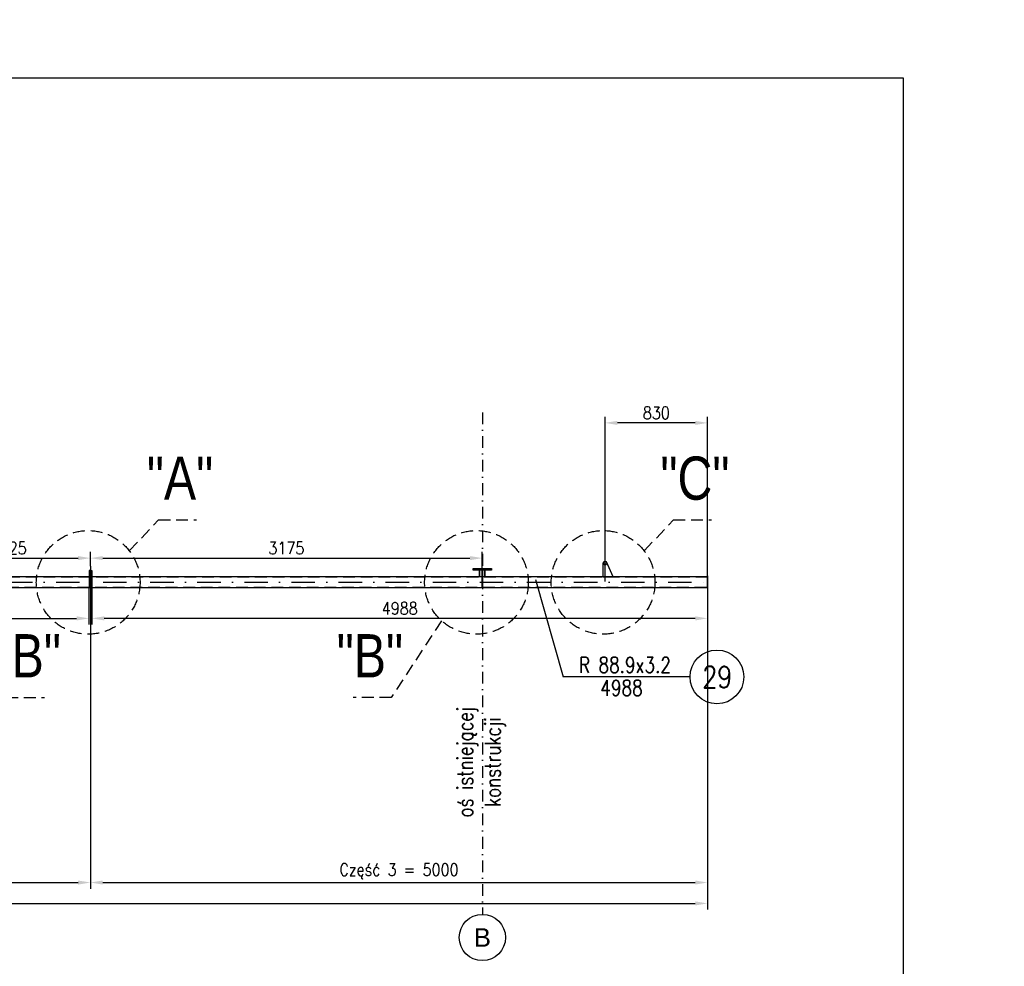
# Model space of a CAD drawing. Header units: millimetres. Extents: x -34919 to 306996, y -293018 to -145733.
# Tile 123 of 256: x 74976 to 76572, y -203307 to -201773. Entities that reach past the tile are written whole.
import ezdxf
from ezdxf.enums import TextEntityAlignment as Align

# ---------------------------------------------------------------- set-up
doc = ezdxf.new("R2010")
doc.units = ezdxf.units.MM
doc.header["$LTSCALE"] = 3
doc.linetypes.add('DASHDOT', pattern=[25.4, 12.7, -6.35, 0, -6.35])
doc.linetypes.add('HIDDEN', pattern=[9.525, 6.35, -3.175])
for name, color, linetype in [('0_18', 4, 'Continuous'), ('K-wypełnienia', 8, 'Continuous'), ('poziome 1', 7, 'Continuous'), ('PROFILE', 2, 'Continuous'), ('Prz', 5, 'Continuous'), ('slupki', 7, 'Continuous'), ('stezenia', 4, 'Continuous')]:
    doc.layers.add(name, color=color, linetype=linetype)
doc.layers.add('OPISY', color=2, linetype='Continuous', lineweight=13)
doc.styles.add('ARIAL', font='arial.ttf', dxfattribs={"width": 0.7, "height": 300})
doc.styles.add('NOVE3', font='romans.shx', dxfattribs={"width": 0.7})
doc.styles.add('R20', font='romans.shx', dxfattribs={"width": 0.85})
doc.styles.add('R50', font='romans.shx', dxfattribs={"width": 0.85, "height": 50})
doc.styles.add('ROMANS', font='romans.shx')
doc.styles.get("Standard").update_dxf_attribs({"font": 'arial.ttf', "height": 25})
doc.dimstyles.new('Skala 1_10_50', dxfattribs={"dimscale": 10, "dimtxt": 2, "dimasz": 2, "dimexe": 1, "dimexo": 0, "dimtad": 1, "dimdec": 0, "dimlfac": 5, "dimdsep": 46, "dimtxsty": 'R20', "dimcen": 0, "dimclrd": 4, "dimclre": 4, "dimclrt": 3, "dimadec": 0, "dimazin": 0, "dimtfac": 1, "dimtdec": 0, "dimtix": 1, "dimtmove": 0, "dimatfit": 2, "dimfxl": 1, "dimtolj": 1, "dimtzin": 0, "dimarcsym": 0})

# ---------------------------------------------------------------- blocks, each defined once
blk = doc.blocks.new('*D207')
at = {"layer": 'Defpoints', "color": 0, "transparency": 16777216}
for p in [(73440.8, -202658.7), (75090.8, -202658.7, 0), (75090.8, -203171.4)]:
    blk.add_point(p, dxfattribs=at)
at = {"layer": 'stezenia', "color": 4, "lineweight": -2, "transparency": 16777216}
for p, q in [((73440.8, -202658.7), (73440.8, -203181.4)), ((75090.8, -202658.7), (75090.8, -203181.4)), ((73460.8, -203171.4), (75070.8, -203171.4))]:
    blk.add_line(p, q, dxfattribs=at)
at = {"layer": 'stezenia', "color": 4, "transparency": 16777216}
for points in [[(73460.8, -203168.1), (73460.8, -203174.7), (73440.8, -203171.4)], [(75070.8, -203168.1), (75070.8, -203174.7), (75090.8, -203171.4)]]:
    blk.add_solid(points, dxfattribs=at)
at = {"layer": 'stezenia', "color": 3, "transparency": 16777216, "insert": (74265.8, -203152.8), "char_height": 20, "attachment_point": 5, "style": 'R20'}
blk.add_mtext('\\A1;Część 2 = 8250', dxfattribs=at)
blk = doc.blocks.new('*D216')
at = {"layer": 'Defpoints', "color": 0, "transparency": 16777216}
for p in [(75090.8, -202658.7, 0), (76090.8, -202674.7, 0), (76090.8, -203171.4)]:
    blk.add_point(p, dxfattribs=at)
at = {"layer": 'stezenia', "color": 4, "lineweight": -2, "transparency": 16777216}
for p, q in [((75090.8, -202658.7), (75090.8, -203181.4)), ((76090.8, -202674.7), (76090.8, -203181.4)), ((75110.8, -203171.4), (76070.8, -203171.4))]:
    blk.add_line(p, q, dxfattribs=at)
at = {"layer": 'stezenia', "color": 4, "transparency": 16777216}
for points in [[(75110.8, -203168.1), (75110.8, -203174.7), (75090.8, -203171.4)], [(76070.8, -203168.1), (76070.8, -203174.7), (76090.8, -203171.4)]]:
    blk.add_solid(points, dxfattribs=at)
at = {"layer": 'stezenia', "color": 3, "transparency": 16777216, "insert": (75590.8, -203152.8), "char_height": 20, "attachment_point": 5, "style": 'R20'}
blk.add_mtext('\\A1;Część 3 = 5000', dxfattribs=at)
blk = doc.blocks.new('*D220')
at = {"layer": 'Defpoints', "color": 0, "transparency": 16777216}
for p in [(74825.8, -202654.5, 0), (75090.8, -202645.8), (75090.8, -202658.7)]:
    blk.add_point(p, dxfattribs=at)
at = {"layer": 'stezenia', "color": 4, "lineweight": -2, "transparency": 16777216}
for p, q in [((74825.8, -202654.5), (74825.8, -202635.8)), ((75090.8, -202658.7), (75090.8, -202635.8)), ((74845.8, -202645.8), (75070.8, -202645.8))]:
    blk.add_line(p, q, dxfattribs=at)
at = {"layer": 'stezenia', "color": 4, "transparency": 16777216}
for points in [[(74845.8, -202642.5), (74845.8, -202649.1), (74825.8, -202645.8)], [(75070.8, -202642.5), (75070.8, -202649.1), (75090.8, -202645.8)]]:
    blk.add_solid(points, dxfattribs=at)
at = {"layer": 'stezenia', "color": 3, "transparency": 16777216, "insert": (74958.3, -202629.6), "char_height": 20, "attachment_point": 5, "style": 'R20'}
blk.add_mtext('\\A1;1325', dxfattribs=at)
blk = doc.blocks.new('*D221')
at = {"layer": 'Defpoints', "color": 0, "transparency": 16777216}
for p in [(75725.8, -202645.8), (75090.8, -202658.7), (75725.8, -202692.8)]:
    blk.add_point(p, dxfattribs=at)
at = {"layer": 'stezenia', "color": 4, "lineweight": -2, "transparency": 16777216}
for p, q in [((75090.8, -202658.7), (75090.8, -202635.8)), ((75725.8, -202692.8), (75725.8, -202635.8)), ((75110.8, -202645.8), (75705.8, -202645.8))]:
    blk.add_line(p, q, dxfattribs=at)
at = {"layer": 'stezenia', "color": 4, "transparency": 16777216}
for points in [[(75110.8, -202642.5), (75110.8, -202649.1), (75090.8, -202645.8)], [(75705.8, -202642.5), (75705.8, -202649.1), (75725.8, -202645.8)]]:
    blk.add_solid(points, dxfattribs=at)
at = {"layer": 'stezenia', "color": 3, "transparency": 16777216, "insert": (75408.3, -202629.6), "char_height": 20, "attachment_point": 5, "style": 'R20'}
blk.add_mtext('\\A1;3175', dxfattribs=at)
blk = doc.blocks.new('*D223')
at = {"layer": 'Defpoints', "color": 0, "transparency": 16777216}
for p in [(73443.2, -202694.7, 0), (75088.4, -202694.7, 0), (75088.4, -202743.4)]:
    blk.add_point(p, dxfattribs=at)
at = {"layer": 'stezenia', "color": 4, "lineweight": -2, "transparency": 16777216}
for p, q in [((73443.2, -202694.7), (73443.2, -202753.4)), ((75088.4, -202694.7), (75088.4, -202753.4)), ((73463.2, -202743.4), (75068.4, -202743.4))]:
    blk.add_line(p, q, dxfattribs=at)
at = {"layer": 'stezenia', "color": 4, "transparency": 16777216}
for points in [[(73463.2, -202740.1), (73463.2, -202746.8), (73443.2, -202743.4)], [(75068.4, -202740.1), (75068.4, -202746.8), (75088.4, -202743.4)]]:
    blk.add_solid(points, dxfattribs=at)
at = {"layer": 'stezenia', "color": 3, "transparency": 16777216, "insert": (74265.8, -202727.2), "char_height": 20, "attachment_point": 5, "style": 'R20'}
blk.add_mtext('\\A1;8226', dxfattribs=at)
blk = doc.blocks.new('*D224')
at = {"layer": 'Defpoints', "color": 0, "transparency": 16777216}
for p in [(75093.2, -202694.7, 0), (76090.8, -202694.7), (75093.2, -202743.4)]:
    blk.add_point(p, dxfattribs=at)
at = {"layer": 'stezenia', "color": 4, "lineweight": -2, "transparency": 16777216}
for p, q in [((75093.2, -202694.7), (75093.2, -202753.4)), ((76090.8, -202694.7), (76090.8, -202753.4)), ((76070.8, -202743.4), (75113.2, -202743.4))]:
    blk.add_line(p, q, dxfattribs=at)
at = {"layer": 'stezenia', "color": 4, "transparency": 16777216}
for points in [[(75113.2, -202740.1), (75113.2, -202746.8), (75093.2, -202743.4)], [(76070.8, -202740.1), (76070.8, -202746.8), (76090.8, -202743.4)]]:
    blk.add_solid(points, dxfattribs=at)
at = {"layer": 'stezenia', "color": 3, "transparency": 16777216, "insert": (75592, -202727.2), "char_height": 20, "attachment_point": 5, "style": 'R20'}
blk.add_mtext('\\A1;4988', dxfattribs=at)
blk = doc.blocks.new('*D208')
at = {"layer": 'Defpoints', "color": 0, "transparency": 16777216}
for p in [(75924.8, -202426.7), (75924.8, -202683.9, 0), (76090.8, -202674.7)]:
    blk.add_point(p, dxfattribs=at)
at = {"layer": 'stezenia', "color": 4, "lineweight": -2, "transparency": 16777216}
for p, q in [((75924.8, -202683.9), (75924.8, -202416.7)), ((76090.8, -202674.7), (76090.8, -202416.7)), ((76070.8, -202426.7), (75944.8, -202426.7))]:
    blk.add_line(p, q, dxfattribs=at)
at = {"layer": 'stezenia', "color": 4, "transparency": 16777216}
for points in [[(75944.8, -202423.4), (75944.8, -202430.1), (75924.8, -202426.7)], [(76070.8, -202423.4), (76070.8, -202430.1), (76090.8, -202426.7)]]:
    blk.add_solid(points, dxfattribs=at)
at = {"layer": 'stezenia', "color": 3, "transparency": 16777216, "insert": (76007.8, -202410.5), "char_height": 20, "attachment_point": 5, "style": 'R20'}
blk.add_mtext('\\A1;830', dxfattribs=at)
blk = doc.blocks.new('*D205')
at = {"layer": 'Defpoints', "color": 0, "transparency": 16777216}
for p in [(72440.8, -203078.5), (76090.8, -203078.5), (76090.8, -203205.2)]:
    blk.add_point(p, dxfattribs=at)
at = {"layer": 'stezenia', "color": 4, "lineweight": -2, "transparency": 16777216}
for p, q in [((72440.8, -203078.5), (72440.8, -203215.2)), ((76090.8, -203078.5), (76090.8, -203215.2)), ((72460.8, -203205.2), (76070.8, -203205.2))]:
    blk.add_line(p, q, dxfattribs=at)
at = {"layer": 'stezenia', "color": 4, "transparency": 16777216}
for points in [[(72460.8, -203201.9), (72460.8, -203208.6), (72440.8, -203205.2)], [(76070.8, -203201.9), (76070.8, -203208.6), (76090.8, -203205.2)]]:
    blk.add_solid(points, dxfattribs=at)
at = {"layer": 'stezenia', "color": 3, "transparency": 16777216, "insert": (74265.8, -203189), "char_height": 20, "attachment_point": 5, "style": 'R20'}
blk.add_mtext('\\A1;18250', dxfattribs=at)

msp = doc.modelspace()

# ---------------------------------------------------------------- linework, layer by layer
at = {"color": 4}
msp.add_line((76062.435, -202838.251), (75857.065, -202838.251), dxfattribs=at)
at = {"color": 6, "elevation": 0}
msp.add_lwpolyline([(75938.039, -202675.856), (75926.839, -202651.856), (75926.839, -202651.856), (75922.839, -202651.856), (75920.839, -202653.856), (75920.839, -202675.856), (75938.039, -202675.856)], dxfattribs=at)
at = {"color": 6}
for points in [[(75088.439, -202693.636), (75090.839, -202693.636), (75090.839, -202665.991), (75088.439, -202665.991)], [(75093.239, -202693.636), (75090.839, -202693.636), (75090.839, -202665.991), (75093.239, -202665.991)]]:
    msp.add_lwpolyline(points, close=True, dxfattribs=at)
at = {"color": 6, "elevation": 0}
msp.add_lwpolyline([(75740.839, -202665.056), (75710.839, -202665.056), (75710.839, -202662.656), (75740.839, -202662.656)], close=True, dxfattribs=at)
at = {"color": 6}
msp.add_circle((75924.839, -202655.856), 1.3, dxfattribs=at)
msp.add_circle((75725.839, -203260.426), 37.5)
at = {"layer": '0_18'}
msp.add_line((75812.019, -202680.645), (75857.065, -202838.251), dxfattribs=at)
at = {"layer": 'K-wypełnienia', "color": 1, "linetype": 'Continuous'}
msp.add_circle((76106.001, -202838.251), 43.566, dxfattribs=at)
at = {"layer": 'poziome 1', "color": 3, "linetype": 'HIDDEN'}
for p, q in [((75153.761, -202634.024, 0), (75201.203, -202583.721)), ((75201.203, -202583.721), (75262.861, -202583.721)), ((75988.216, -202634.024, 0), (76035.659, -202583.721)), ((76035.659, -202583.721), (76097.316, -202583.721)), ((75659.666, -202747.162, 0), (75578.321, -202871.534)), ((74954.407, -202871.534, 0), (75016.065, -202871.534, 0)), ((75578.321, -202871.534), (75516.663, -202871.534))]:
    msp.add_line(p, q, dxfattribs=at)
for centre in [(75087.075, -202685.131, 0), (75716.334, -202685.131, 0), (75921.53, -202685.131, 0)]:
    msp.add_circle(centre, 84.018, dxfattribs=at)
at = {"layer": 'PROFILE', "color": 2, "linetype": 'Continuous'}
for p, q in [((75721.009, -202675.856, 0), (75721.009, -202665.056, 0)), ((75730.669, -202675.856, 0), (75730.669, -202665.056, 0))]:
    msp.add_line(p, q, dxfattribs=at)
at = {"layer": 'Prz'}
msp.add_lwpolyline([(76407.931, -204767.769), (72307.931, -204767.769), (72307.931, -201867.769), (76407.931, -201867.769)], close=True, dxfattribs=at)
at = {"layer": 'slupki', "color": 4, "linetype": 'DASHDOT', "ltscale": 0.5}
for p, q in [((75725.839, -202409.91), (75725.839, -203222.926)), ((75725.839, -202662.656, 0), (75725.839, -202693.636))]:
    msp.add_line(p, q, dxfattribs=at)
at = {"layer": 'slupki', "linetype": 'HIDDEN'}
for p, q in [((75721.809, -202675.856, 0), (75721.809, -202665.056, 0)), ((75729.869, -202675.856, 0), (75729.869, -202665.056, 0))]:
    msp.add_line(p, q, dxfattribs=at)
at = {"layer": 'slupki', "color": 4, "linetype": 'DASHDOT'}
msp.add_line((72440.839, -202684.746), (76090.839, -202684.746), dxfattribs=at)
at = {"layer": 'slupki', "color": 4, "linetype": 'DASHDOT', "flags": 128}
for points in [[(75927.439, -202655.856), (75922.239, -202655.856)], [(75924.839, -202658.456), (75924.839, -202653.256)]]:
    msp.add_lwpolyline(points, dxfattribs=at)
at = {"layer": 'slupki', "linetype": 'HIDDEN'}
for points in [[(76090.839, -202676.576), (72440.839, -202676.576)], [(72440.839, -202692.916), (76090.839, -202692.916)]]:
    msp.add_lwpolyline(points, dxfattribs=at)
at = {"layer": 'stezenia', "color": 3}
msp.add_line((76090.839, -202694.746, 0), (76090.839, -202674.746, 0), dxfattribs=at)
msp.add_lwpolyline([(72440.839, -202675.856), (72440.839, -202693.636), (76090.839, -202693.636), (76090.839, -202675.856)], close=True, dxfattribs=at)

# ---------------------------------------------------------------- texts
at = {"color": 20, "insert": (33837.901, -182331.101), "char_height": 300, "width": 16331.01415, "attachment_point": 1, "style": 'NOVE3'}
msp.add_mtext('{\\C1;Wytyczne montażowe\\P\\H0.83333x;\\C3;Podczas montażu należy bezwzględnie przestrzegać dopuszczalnych tolerancji z uwagi na ścisłe dopasowanie elementów amortyzujących ugięcia dźwigarów przekrycia auli.\\P\\H1.2x;\\C1;\\PZabezpieczenia antykorozyjne.\\C256;\\P\\H0.83333x;\\C3;Wszystkie elementy stalowe konstrukcji należy poddać ocynkowaniu ogniowemu.\\PKonstrukcje przeznaczone do cynkowania ogniowego powinny odpowiadać następującym warunkom:\\P\\pl900;^I1. Spoiny powinny być wykonane metodą półautomatyczną w osłonie gazów ochronnych. Nie zaleca się spawania elektrodą otuloną, ze względu na złą jakość powłoki cynkowej na spoinach.\\P^I2. Powierzchnia konstrukcji powinna być wolna od: zawalcowań, zgorzelin, odprysków po spawaniu, ostrych krawędzi, zanieczyszczeń farbami, olejami, emulsjami oraz innymi materiałami stosowanymi przy trasowaniu, znakowaniu, spawaniu, wierceniu itp. W przypadku spawania elektrodą należy dokładnie usunąć otulinę spawalniczą w celu zminimalizowania wad powłoki. Po ocynkowaniu uwydatnią się wady jakości powierzchni stali np. zawalcowania, rysy traserskie, zeszlifowania, pory, odpryski spawalnicze, wadliwe spoiny.\\P^I3. Elementy konstrukcyjne powinny posiadać odpowiednie otwory technologiczne do odpowietrzenia, swobodnego przepływu cynku zewnątrz i wewnątrz elementu oraz do podwieszenia (mogą być przyspawane uchwyty z blachy z otworami).\\P^I4. W przypadku powierzchni spawanych na zakładkę, spoina powinna być szczelna ze wszystkich stron (spawana na około), a nakładki szczelnie przylegać do konstrukcji. Przekroje skrzynkowe oraz powierzchnie nakładające się mogą powodować uszkodzenie konstrukcji - pękanie spoin.\\P^I5. Każdy element konstrukcyjny powinien składać się z jednego gatunku stali.\\P^I6. Konstrukcje nie powinny posiadać małych szczelin lub wnęk. Spoiny powinny być szczelne i zamknięte wokół elementu, ponieważ w przeciwnym przypadku mogą po cynkowaniu wylewać się z nich resztki topnika i kwasu pogarszając jakość powłoki (tzw. "krwawe wycieki").\\P^I7. Naddatek wymiarowy dla otworów pod śruby powinien wynosić 1 - 2 mm.\\PTermiczne oddziaływanie kąpieli cynkowej uwalnia w elementach naprężenia wewnętrzne, co może powodować odkształcenia. Szczególnie uwidacznia się to w elementach spawanych. Dotyczy to także dwuteowników spawanych, których odkształcenia po cynkowaniu mogą przekroczyć dopuszczalne normy, oraz nie usztywnionych arkuszy blach i otwartych kształtowników giętych.\\P\\C256;\\P\\pl0;\\H1.2x;\\C1;Malowanie konstrukcji.\\P\\H0.83333x;\\C3;Wszystkie elementy stalowe konstrukcji należy pomalować proszkowo na kolor RAL 9011}', dxfattribs=at)
at = {"insert": (75725.839, -203260.426), "char_height": 30, "attachment_point": 5}
msp.add_mtext('\\A1;B', dxfattribs=at)
at = {"layer": 'K-wypełnienia', "color": 1, "linetype": 'Continuous', "style": 'ARIAL', "width": 0.8}
for s, p in [('Element składa się z 3 części', (74420.012, -202163.08)), ('"A"', (75235.919, -202516.177)), ('"C"', (76070.374, -202516.177)), ('"B"', (74989.123, -202803.99, 0)), ('"B"', (75543.605, -202803.99))]:
    msp.add_text(s, height=70, dxfattribs=at).set_placement(p, align=Align.MIDDLE)
at = {"layer": 'OPISY', "style": 'R50', "width": 0.8}
for s, p in [('R 88.9x3.2', (75956.961, -202818.902)), ('4988', (75951.379, -202856.163))]:
    msp.add_text(s, height=25, dxfattribs=at).set_placement(p, align=Align.MIDDLE)
at = {"layer": 'OPISY', "color": 2, "style": 'ROMANS', "width": 0.8}
msp.add_text('29', height=35, dxfattribs=at).set_placement((76106.512, -202838.26), align=Align.MIDDLE)
at = {"layer": 'OPISY', "style": 'R50', "width": 0.8}
for s, p in [('oś istniejącej', (75701.44, -202976.407)), ('konstrukcji', (75746.124, -202976.407))]:
    msp.add_text(s, height=25, rotation=90, dxfattribs=at).set_placement(p, align=Align.MIDDLE)

# ---------------------------------------------------------------- dimensions: what is measured, and where the dimension line sits
at = {"layer": 'stezenia', "color": 3}
for base, p1, p2, picture, middle in [((75924.839, -202426.744), (76090.839, -202674.746), (75924.839, -202683.946, 0), '*D208', (76007.839, -202410.494)), ((75088.439, -202743.439), (73443.239, -202694.746, 0), (75088.439, -202694.746, 0), '*D223', (74265.839, -202727.189)), ((75093.239, -202743.439), (76090.839, -202694.746), (75093.239, -202694.746, 0), '*D224', (75592.039, -202727.189))]:
    dim = msp.add_linear_dim(base=base, p1=p1, p2=p2, dimstyle='Skala 1_10_50', dxfattribs=at)
    dim.commit()
    dim.dimension.update_dxf_attribs({"geometry": picture, "text_midpoint": middle})
for base, p1, p2, picture, middle in [((75090.839, -202645.817), (74825.839, -202654.526, 0), (75090.839, -202658.669), '*D220', (74958.339, -202629.567)), ((75725.839, -202645.817), (75090.839, -202658.669), (75725.839, -202692.833), '*D221', (75408.339, -202629.567)), ((76090.839, -203205.248), (72440.839, -203078.524), (76090.839, -203078.524), '*D205', (74265.839, -203188.998))]:
    dim = msp.add_linear_dim(base=base, p1=p1, p2=p2, dimstyle='Skala 1_10_50', override={"dimtmove": 1}, dxfattribs=at)
    dim.commit()
    dim.dimension.update_dxf_attribs({"geometry": picture, "text_midpoint": middle})
for base, p1, p2, text, picture, middle in [((75090.839, -203171.402), (73440.839, -202658.669), (75090.839, -202658.669, 0), 'Część 2 = <>', '*D207', (74265.839, -203152.771)), ((76090.839, -203171.402), (75090.839, -202658.669, 0), (76090.839, -202674.746, 0), 'Część 3 = <>', '*D216', (75590.839, -203152.771))]:
    dim = msp.add_linear_dim(base=base, p1=p1, p2=p2, text=text, dimstyle='Skala 1_10_50', override={"dimtmove": 1}, dxfattribs=at)
    dim.commit()
    dim.dimension.update_dxf_attribs({"geometry": picture, "text_midpoint": middle})

doc.saveas('drawing.dxf')
